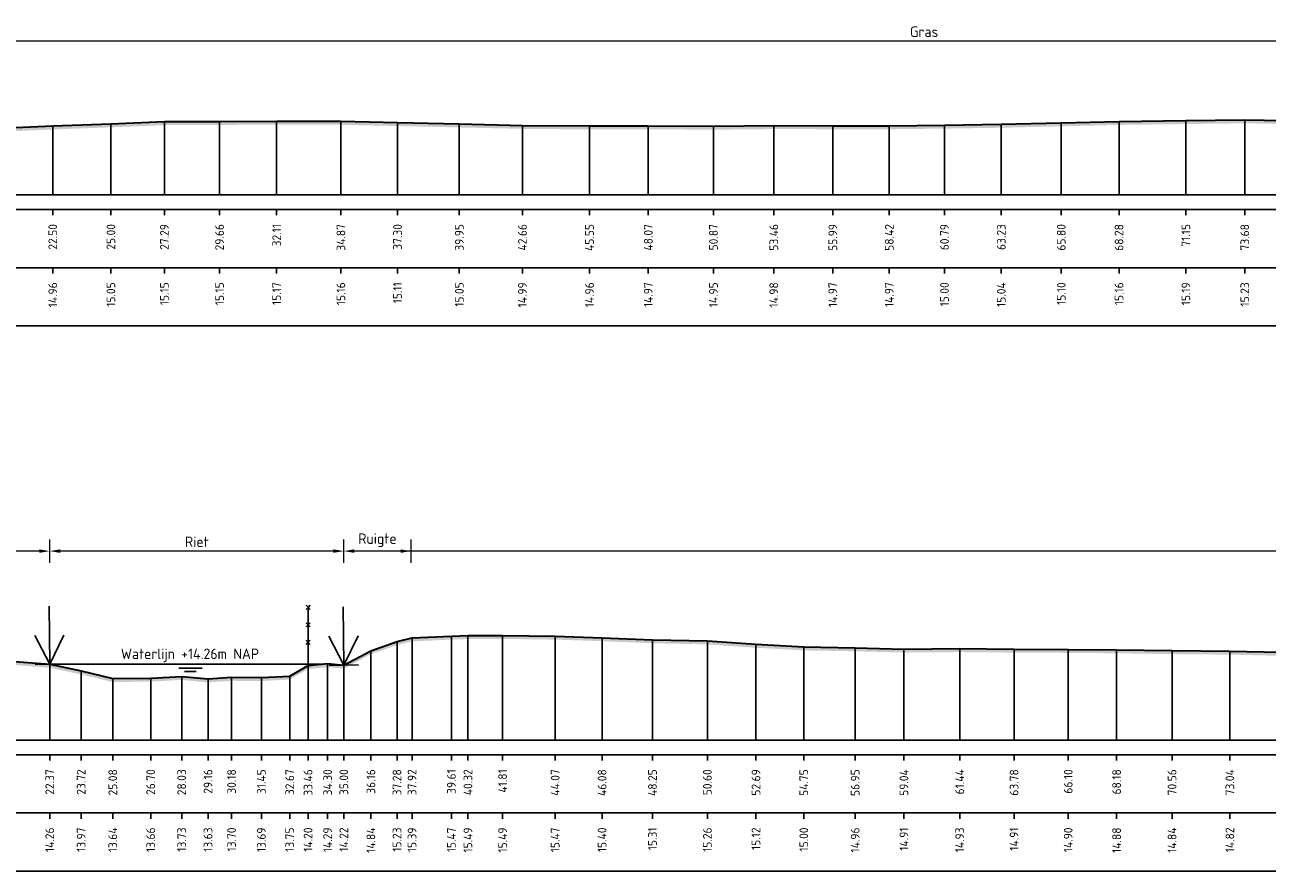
# Model space of a CAD drawing. Header units: metres. Extents: x 197882 to 206172, y 361908 to 364395.
# Tile 8 of 41: x 205805 to 205859, y 363847 to 363883. Entities that reach past the tile are written whole.
import ezdxf
from ezdxf.enums import TextEntityAlignment as Align

# ---------------------------------------------------------------- set-up
doc = ezdxf.new("R2010")
doc.units = ezdxf.units.M
doc.header["$PDMODE"] = 35
doc.header["$PDSIZE"] = 0.075
for name, color, linetype, lineweight in [('B-ME-GR-RIET-SD', 120, 'Continuous', 25), ('B-ME-IE-TERREINAFSCHEIDING_KUNSTMATIG_RASTERHEKWERK-SD', 20, 'Continuous', 25), ('X-ME-AL-PROFIEL_HUIDIG MAAIVELD-GD', 252, 'Continuous', 0), ('X-XX-AL-DETAIL1-M', 7, 'Continuous', 18), ('X-XX-AL-DWARSPROFIEL_PROFIELLIJN MAAIVELD-GD', 8, 'Continuous', 35), ('X-XX-AL-NAP-T18', 7, 'Continuous', 18)]:
    doc.layers.add(name, color=color, linetype=linetype, lineweight=lineweight)
doc.layers.add('X-ME-AL-PROFIEL_WATERLIJN-GD', color=150, linetype='Continuous')
doc.layers.add('X-ME-AL-PROFIELRASTER-S', color=7, linetype='Continuous')
doc.styles.add('NLCS-ISO', font='NLCS-ISO.ttf', dxfattribs={"height": 1.8})
doc.styles.add('NLCS-ISO-ANNOTATIEF-T18', font='NLCS-ISO.ttf', dxfattribs={"height": 1.8})
doc.styles.add('NLCS-ISO-ANNOTATIVE-T18', font='NLCS-ISO.ttf', dxfattribs={"height": 1.8})
doc.dimstyles.new('NLCS-ANNOTATIEF-T18-PIJL_L2_H0', dxfattribs={"dimtxt": 2.5, "dimasz": 1.8, "dimexe": 2, "dimexo": 2, "dimgap": 0.7, "dimtad": 1, "dimzin": 0, "dimdsep": 46, "dimtxsty": 'NLCS-ISO-ANNOTATIEF-T18', "dimcen": 0, "dimdle": 2, "dimclrd": 256, "dimclre": 256, "dimclrt": 10, "dimaunit": 2, "dimadec": 0, "dimazin": 0, "dimtfac": 1, "dimtdec": 3, "dimtofl": 0, "dimtmove": 0, "dimatfit": 3, "dimfxl": 2, "dimfxlon": 1, "dimtfillclr": 256, "dimtolj": 1, "dimtzin": 0, "dimlwd": -1, "dimlwe": -1, "dimarcsym": 0})

# ---------------------------------------------------------------- blocks, each defined once
blk = doc.blocks.new('SAL-PROFIELRASTER_BALK_EIND1-D')
at = {"color": 0, "linetype": 'ByBlock', "lineweight": -2, "flags": 128}
for points in [[(0, 0), (1, 0)], [(0, -2.5), (1, -2.5)], [(0, -12.5), (1, -12.5)]]:
    blk.add_lwpolyline(points, dxfattribs=at)
blk = doc.blocks.new('SAL-PROFIELRASTER_BALK_EIND2-D')
at = {"color": 0, "linetype": 'ByBlock', "lineweight": -2}
blk.add_line((1, -12.5), (0, -12.5), dxfattribs=at)
blk = doc.blocks.new('SAL-PROFIELRASTER_BALK_DATA-D')
at = {"color": 0, "linetype": 'ByBlock', "lineweight": -2}
blk.add_lwpolyline([(0, -3.5), (0, -2.5)], dxfattribs=at)
at = {"color": 0, "linetype": 'ByBlock', "lineweight": -2, "style": 'NLCS-ISO-ANNOTATIVE-T18'}
blk.add_attdef('GETAL', text='', height=1.5, rotation=90, dxfattribs=at).set_placement((0.75, -5), align=Align.RIGHT)
blk = doc.blocks.new('SAL-PROFIELRASTER_AANHAAL-D')
at = {"color": 9, "linetype": 'ByBlock', "lineweight": -2, "flags": 128}
blk.add_lwpolyline([(0, 1), (0, 0)], dxfattribs=at)
blk = doc.blocks.new('SGR-RIET DWP-SOD')
at = {"flags": 128}
for points in [[(0, 0), (-0.01, 1)], [(-0.255, 0.497), (0, 0), (0.245, 0.503)], [(-0.25, -0.003), (0.25, 0.003)]]:
    blk.add_lwpolyline(points, dxfattribs=at)
blk = doc.blocks.new('*D27')
at = {"layer": 'Defpoints', "color": 0, "transparency": 16777216}
for p in [(205783.859, 363882.64), (205783.859, 363876.034), (205903.687, 363876.034)]:
    blk.add_point(p, dxfattribs=at)
at = {"layer": 'X-XX-AL-DETAIL1-M', "transparency": 16777216}
for p, q in [((205783.859, 363882.14), (205783.859, 363883.14)), ((205903.237, 363882.64), (205784.309, 363882.64)), ((205903.687, 363882.14), (205903.687, 363883.14))]:
    blk.add_line(p, q, dxfattribs=at)
for points in [[(205784.309, 363882.715), (205784.309, 363882.565), (205783.859, 363882.64)], [(205903.237, 363882.715), (205903.237, 363882.565), (205903.687, 363882.64)]]:
    blk.add_solid(points, dxfattribs=at)
at = {"layer": 'X-XX-AL-DETAIL1-M', "color": 10, "transparency": 16777216, "insert": (205843.773, 363883.04), "char_height": 0.45, "attachment_point": 5, "style": 'NLCS-ISO-ANNOTATIEF-T18'}
blk.add_mtext('\\A1;Gras', dxfattribs=at)
blk = doc.blocks.new('SIE-RASTERHEKWERK-SOD')
at = {"flags": 128}
for points in [[(-0.035, 1.035), (0.035, 0.965)], [(-0.035, 0.965), (0, 1), (0.035, 1.035)], [(0, 0), (0, 1)], [(-0.035, 0.735), (0.035, 0.665)], [(-0.035, 0.665), (0, 0.7), (0.035, 0.735)], [(-0.035, 0.435), (0.035, 0.365)], [(-0.035, 0.365), (0, 0.4), (0.035, 0.435)]]:
    blk.add_lwpolyline(points, dxfattribs=at)
blk = doc.blocks.new('*D29')
at = {"layer": 'Defpoints', "color": 0, "transparency": 16777216}
for p in [(205806.226, 363860.744), (205806.226, 363852.629), (205818.855, 363852.629)]:
    blk.add_point(p, dxfattribs=at)
at = {"layer": 'X-XX-AL-DETAIL1-M', "transparency": 16777216}
for p, q in [((205806.226, 363860.244), (205806.226, 363861.244)), ((205818.855, 363860.244), (205818.855, 363861.244)), ((205818.405, 363860.744), (205806.676, 363860.744))]:
    blk.add_line(p, q, dxfattribs=at)
for points in [[(205806.676, 363860.819), (205806.676, 363860.669), (205806.226, 363860.744)], [(205818.405, 363860.819), (205818.405, 363860.669), (205818.855, 363860.744)]]:
    blk.add_solid(points, dxfattribs=at)
at = {"layer": 'X-XX-AL-DETAIL1-M', "color": 10, "transparency": 16777216, "insert": (205812.541, 363861.144), "char_height": 0.45, "attachment_point": 5, "style": 'NLCS-ISO-ANNOTATIEF-T18'}
blk.add_mtext('\\A1;Riet', dxfattribs=at)
blk = doc.blocks.new('*D30')
at = {"layer": 'Defpoints', "color": 0, "transparency": 16777216}
for p in [(205818.855, 363860.744), (205818.855, 363852.629), (205995.924, 363852.629)]:
    blk.add_point(p, dxfattribs=at)
at = {"layer": 'X-XX-AL-DETAIL1-M', "transparency": 16777216}
for p, q in [((205818.855, 363860.244), (205818.855, 363861.244)), ((205995.924, 363860.244), (205995.924, 363861.244)), ((205995.474, 363860.744), (205819.305, 363860.744))]:
    blk.add_line(p, q, dxfattribs=at)
for points in [[(205819.305, 363860.819), (205819.305, 363860.669), (205818.855, 363860.744)], [(205995.474, 363860.819), (205995.474, 363860.669), (205995.924, 363860.744)]]:
    blk.add_solid(points, dxfattribs=at)
at = {"layer": 'X-XX-AL-DETAIL1-M', "color": 10, "transparency": 16777216, "insert": (205907.39, 363861.144), "char_height": 0.45, "attachment_point": 5, "style": 'NLCS-ISO-ANNOTATIEF-T18'}
blk.add_mtext('\\A1;Riet', dxfattribs=at)
blk = doc.blocks.new('*D45')
at = {"layer": 'Defpoints', "color": 0, "transparency": 16777216}
for p in [(205796.989, 363860.744), (205796.989, 363857.84), (205806.226, 363852.629)]:
    blk.add_point(p, dxfattribs=at)
at = {"layer": 'X-XX-AL-DETAIL1-M', "transparency": 16777216}
for p, q in [((205796.989, 363860.244), (205796.989, 363861.244)), ((205806.226, 363860.244), (205806.226, 363861.244)), ((205805.776, 363860.744), (205797.439, 363860.744))]:
    blk.add_line(p, q, dxfattribs=at)
for points in [[(205797.439, 363860.819), (205797.439, 363860.669), (205796.989, 363860.744)], [(205805.776, 363860.819), (205805.776, 363860.669), (205806.226, 363860.744)]]:
    blk.add_solid(points, dxfattribs=at)
at = {"layer": 'X-XX-AL-DETAIL1-M', "color": 10, "transparency": 16777216, "insert": (205801.608, 363861.212), "char_height": 0.45, "attachment_point": 5, "style": 'NLCS-ISO-ANNOTATIEF-T18'}
blk.add_mtext('\\A1;Ruigte', dxfattribs=at)
blk = doc.blocks.new('*D46')
at = {"layer": 'Defpoints', "color": 0, "transparency": 16777216}
for p in [(205818.855, 363860.744), (205821.739, 363857.004), (205818.855, 363852.629)]:
    blk.add_point(p, dxfattribs=at)
at = {"layer": 'X-XX-AL-DETAIL1-M', "transparency": 16777216}
for p, q in [((205818.855, 363860.244), (205818.855, 363861.244)), ((205821.739, 363860.244), (205821.739, 363861.244)), ((205821.289, 363860.744), (205819.305, 363860.744))]:
    blk.add_line(p, q, dxfattribs=at)
for points in [[(205819.305, 363860.819), (205819.305, 363860.669), (205818.855, 363860.744)], [(205821.289, 363860.819), (205821.289, 363860.669), (205821.739, 363860.744)]]:
    blk.add_solid(points, dxfattribs=at)
at = {"layer": 'X-XX-AL-DETAIL1-M', "color": 10, "transparency": 16777216, "insert": (205820.297, 363861.212), "char_height": 0.45, "attachment_point": 5, "style": 'NLCS-ISO-ANNOTATIEF-T18'}
blk.add_mtext('\\A1;Ruigte', dxfattribs=at)

msp = doc.modelspace()

# ---------------------------------------------------------------- hatches: boundary and pattern name
at = {"layer": 'X-ME-AL-PROFIEL_HUIDIG MAAIVELD-GD'}
h = msp.add_hatch(dxfattribs=at)
h.set_pattern_fill('AGR-MAAIVELD', color=256, scale=0.05, pattern_type=2)
h.set_pattern_definition([(45, (-18.88385, 265.82674), (-0.25000007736, 0.25000007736), []), (45, (-18.91956, 265.86246), (0, 0.50000015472), [0.3535535, -0.3535535]), (45, (-18.95528, 265.89817), (0, 0.50000015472), [0.3535535, -0.3535535]), (45, (-18.9915, 265.9344), (0, 0.50000015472), [0.3535535, -0.3535535]), (45, (-19.0267, 265.9696), (0, 0.50000015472), [0.3535535, -0.3535535]), (45, (-19.06242, 266.0053), (0, 0.50000015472), [0.3535535, -0.3535535]), (45, (-19.09813, 266.04103), (0, 0.50000015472), [0.3535535, -0.3535535]), (315, (-18.88385, 265.82674), (0.25000007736, 0.25000007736), []), (315, (-18.84813, 265.86246), (0.50000015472, -1e-16), [0.3535535, -0.3535535]), (315, (-18.81242, 265.89817), (0.50000015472, -1e-16), [0.3535535, -0.3535535]), (315, (-18.7762, 265.9344), (0.50000015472, -1e-16), [0.3535535, -0.3535535]), (315, (-18.741, 265.9696), (0.50000015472, -1e-16), [0.3535535, -0.3535535]), (315, (-18.70528, 266.0053), (0.50000015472, -1e-16), [0.3535535, -0.3535535]), (315, (-18.66956, 266.04103), (0.50000015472, -1e-16), [0.3535535, -0.3535535])])
h.paths.add_polyline_path([(205903.687, 363879.573), (205901.187, 363879.491), (205898.907, 363879.418), (205896.597, 363879.355), (205894.291, 363879.305), (205892.127, 363879.187), (205890.065, 363879.151), (205888.026, 363879.091), (205885.573, 363878.992), (205883.475, 363878.96), (205880.539, 363878.986), (205879.449, 363878.956), (205877.463, 363878.978), (205875.002, 363878.971), (205872.541, 363879.01), (205870.202, 363879.004), (205867.741, 363879.049), (205865.383, 363879.096), (205862.715, 363879.168), (205860.017, 363879.212), (205857.541, 363879.259), (205855.011, 363879.226), (205852.14, 363879.191), (205849.66, 363879.13), (205847.085, 363879.069), (205844.646, 363879.031), (205842.276, 363879.004), (205839.852, 363879.006), (205837.317, 363879.011), (205834.727, 363878.986), (205831.927, 363879.003), (205829.404, 363878.996), (205826.523, 363879.022), (205823.814, 363879.081), (205821.16, 363879.142), (205818.729, 363879.195), (205815.97, 363879.207), (205813.518, 363879.188), (205811.151, 363879.18), (205808.854, 363879.086), (205806.357, 363878.994), (205804.115, 363878.896), (205801.515, 363878.891), (205798.988, 363878.939), (205796.748, 363878.992), (205794.686, 363879.042), (205792.511, 363879.069), (205790.427, 363879.133), (205788.187, 363879.166), (205785.926, 363879.219), (205783.859, 363879.222), (205783.859, 363879.072), (205785.926, 363879.069), (205788.187, 363879.016), (205790.427, 363878.983), (205792.511, 363878.919), (205794.686, 363878.892), (205796.748, 363878.842), (205798.988, 363878.789), (205801.515, 363878.741), (205804.115, 363878.746), (205806.357, 363878.844), (205808.854, 363878.936), (205811.151, 363879.03), (205813.518, 363879.038), (205815.97, 363879.057), (205818.729, 363879.045), (205821.16, 363878.992), (205823.814, 363878.931), (205826.523, 363878.872), (205829.404, 363878.846), (205831.927, 363878.853), (205834.727, 363878.836), (205837.317, 363878.861), (205839.852, 363878.856), (205842.276, 363878.854), (205844.646, 363878.881), (205847.085, 363878.919), (205849.66, 363878.98), (205852.14, 363879.041), (205855.011, 363879.076), (205857.541, 363879.109), (205860.017, 363879.062), (205862.715, 363879.018), (205865.383, 363878.946), (205867.741, 363878.899), (205870.202, 363878.854), (205872.541, 363878.86), (205875.002, 363878.821), (205877.463, 363878.828), (205879.449, 363878.806), (205880.539, 363878.836), (205883.475, 363878.81), (205885.573, 363878.842), (205888.026, 363878.941), (205890.065, 363879.001), (205892.127, 363879.037), (205894.291, 363879.155), (205896.597, 363879.205), (205898.907, 363879.268), (205901.187, 363879.341), (205903.687, 363879.423)])
h = msp.add_hatch(dxfattribs=at)
h.set_pattern_fill('AGR-MAAIVELD', color=256, scale=0.05, pattern_type=2)
h.set_pattern_definition([(45, (-15.32153, 274.2284), (-0.25000007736, 0.25000007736), []), (45, (-15.35724, 274.26413), (0, 0.50000015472), [0.3535535, -0.3535535]), (45, (-15.39296, 274.29984), (0, 0.50000015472), [0.3535535, -0.3535535]), (45, (-15.42917, 274.33606), (0, 0.50000015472), [0.3535535, -0.3535535]), (45, (-15.4644, 274.37127), (0, 0.50000015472), [0.3535535, -0.3535535]), (45, (-15.5001, 274.407), (0, 0.50000015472), [0.3535535, -0.3535535]), (45, (-15.5358, 274.4427), (0, 0.50000015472), [0.3535535, -0.3535535]), (315, (-15.32153, 274.2284), (0.25000007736, 0.25000007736), []), (315, (-15.2858, 274.26413), (0.50000015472, -1e-16), [0.3535535, -0.3535535]), (315, (-15.2501, 274.29984), (0.50000015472, -1e-16), [0.3535535, -0.3535535]), (315, (-15.2139, 274.33606), (0.50000015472, -1e-16), [0.3535535, -0.3535535]), (315, (-15.17867, 274.37127), (0.50000015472, -1e-16), [0.3535535, -0.3535535]), (315, (-15.14296, 274.407), (0.50000015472, -1e-16), [0.3535535, -0.3535535]), (315, (-15.10724, 274.4427), (0.50000015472, -1e-16), [0.3535535, -0.3535535])])
h.paths.add_polyline_path([(205995.924, 363856.982), (205995.924, 363856.832), (205992.971, 363856.789), (205989.945, 363856.753), (205987.223, 363856.701), (205984.465, 363856.624), (205981.515, 363856.504), (205978.273, 363856.325), (205976.217, 363856.191), (205975.621, 363856.133), (205974.004, 363856.109), (205972.25, 363856.049), (205969.939, 363856.018), (205968.077, 363856.036), (205965.901, 363856.069), (205963.677, 363856.02), (205961.514, 363856.092), (205959.654, 363856.191), (205957.99, 363856.213), (205956.042, 363856.241), (205954.22, 363856.314), (205952.144, 363856.358), (205949.867, 363856.419), (205947.637, 363856.572), (205945.279, 363856.643), (205942.844, 363856.66), (205940.621, 363856.627), (205938.126, 363856.605), (205935.748, 363856.605), (205933.204, 363856.544), (205930.621, 363856.5), (205928.248, 363856.482), (205925.893, 363856.439), (205923.38, 363856.422), (205921.167, 363856.383), (205918.63, 363856.359), (205916.418, 363856.316), (205914.219, 363856.286), (205911.604, 363856.247), (205909.396, 363856.259), (205907.176, 363856.246), (205904.883, 363856.217), (205902.424, 363856.189), (205899.574, 363856.212), (205897.358, 363856.201), (205895.039, 363856.253), (205892.834, 363856.259), (205890.543, 363856.309), (205888.33, 363856.38), (205885.936, 363856.399), (205883.638, 363856.437), (205881.331, 363856.517), (205879.37, 363856.508), (205877.09, 363856.391), (205873.745, 363856.169), (205871.724, 363856.074), (205869.918, 363856.211), (205868.063, 363856.205), (205865.599, 363856.28), (205863.422, 363856.297), (205861.295, 363856.307), (205859.103, 363856.248), (205856.9, 363856.299), (205854.418, 363856.321), (205852.037, 363856.357), (205849.958, 363856.375), (205847.634, 363856.386), (205845.298, 363856.407), (205842.904, 363856.389), (205840.811, 363856.442), (205838.605, 363856.481), (205836.552, 363856.594), (205834.464, 363856.74), (205832.108, 363856.788), (205829.943, 363856.876), (205827.929, 363856.945), (205825.673, 363856.973), (205824.184, 363856.967), (205823.473, 363856.947), (205821.783, 363856.865), (205821.138, 363856.711), (205820.017, 363856.316), (205818.855, 363855.697), (205818.159, 363855.765), (205817.319, 363855.678), (205816.53, 363855.229), (205815.313, 363855.166), (205814.035, 363855.176), (205813.023, 363855.105), (205811.893, 363855.213), (205810.562, 363855.142), (205808.935, 363855.121), (205807.576, 363855.45), (205806.226, 363855.734), (205804.533, 363855.871), (205802.096, 363856.211), (205800.841, 363856.719), (205799.567, 363857.308), (205797.97, 363857.689), (205795.609, 363857.692), (205793.104, 363857.708), (205790.518, 363857.672), (205786.722, 363857.677), (205783.859, 363857.652), (205783.859, 363857.802), (205786.722, 363857.827), (205790.518, 363857.822), (205793.104, 363857.858), (205795.609, 363857.842), (205797.97, 363857.839), (205799.567, 363857.458), (205800.841, 363856.869), (205802.096, 363856.361), (205804.533, 363856.021), (205806.226, 363855.884), (205807.576, 363855.6), (205808.935, 363855.271), (205810.562, 363855.292), (205811.893, 363855.363), (205813.023, 363855.255), (205814.035, 363855.326), (205815.313, 363855.316), (205816.53, 363855.379), (205817.319, 363855.828), (205818.159, 363855.915), (205818.855, 363855.847), (205820.017, 363856.466), (205821.138, 363856.861), (205821.783, 363857.015), (205823.473, 363857.097), (205824.184, 363857.117), (205825.673, 363857.123), (205827.929, 363857.095), (205829.943, 363857.026), (205832.108, 363856.938), (205834.464, 363856.89), (205836.552, 363856.744), (205838.605, 363856.631), (205840.811, 363856.592), (205842.904, 363856.539), (205845.298, 363856.557), (205847.634, 363856.536), (205849.958, 363856.525), (205852.037, 363856.507), (205854.418, 363856.471), (205856.9, 363856.449), (205859.103, 363856.398), (205861.295, 363856.457), (205863.422, 363856.447), (205865.599, 363856.43), (205868.063, 363856.355), (205869.918, 363856.361), (205871.724, 363856.224), (205873.745, 363856.319), (205877.09, 363856.541), (205879.37, 363856.658), (205881.331, 363856.667), (205883.638, 363856.587), (205885.936, 363856.549), (205888.33, 363856.53), (205890.543, 363856.459), (205892.834, 363856.409), (205895.039, 363856.403), (205897.358, 363856.351), (205899.574, 363856.362), (205902.424, 363856.339), (205904.883, 363856.367), (205907.176, 363856.396), (205909.396, 363856.409), (205911.604, 363856.397), (205914.219, 363856.436), (205916.418, 363856.466), (205918.63, 363856.509), (205921.167, 363856.533), (205923.38, 363856.572), (205925.893, 363856.589), (205928.248, 363856.632), (205930.621, 363856.65), (205933.204, 363856.694), (205935.748, 363856.755), (205938.126, 363856.755), (205940.621, 363856.777), (205942.844, 363856.81), (205945.279, 363856.793), (205947.637, 363856.722), (205949.867, 363856.569), (205952.144, 363856.508), (205954.22, 363856.464), (205956.042, 363856.391), (205957.99, 363856.363), (205959.654, 363856.341), (205961.514, 363856.242), (205963.677, 363856.17), (205965.901, 363856.219), (205968.077, 363856.186), (205969.939, 363856.168), (205972.25, 363856.199), (205974.004, 363856.259), (205975.621, 363856.283), (205976.217, 363856.341), (205978.273, 363856.475), (205981.515, 363856.654), (205984.465, 363856.774), (205987.223, 363856.851), (205989.945, 363856.903), (205992.971, 363856.939)])

# ---------------------------------------------------------------- linework, layer by layer
at = {"layer": 'X-ME-AL-PROFIEL_WATERLIJN-GD'}
for points in [[(205806.226, 363855.884), (205817.86, 363855.884)], [(205811.769, 363855.721), (205812.769, 363855.721)], [(205812.011, 363855.576), (205812.511, 363855.576)]]:
    msp.add_lwpolyline(points, dxfattribs=at)
at = {"layer": 'X-XX-AL-DWARSPROFIEL_PROFIELLIJN MAAIVELD-GD'}
for points in [[(205804.115, 363878.896), (205806.357, 363878.994), (205808.854, 363879.086), (205811.151, 363879.18), (205813.518, 363879.188), (205815.97, 363879.207), (205818.729, 363879.195), (205821.16, 363879.142), (205823.814, 363879.081), (205826.523, 363879.022), (205829.404, 363878.996), (205831.927, 363879.003), (205834.727, 363878.986), (205837.317, 363879.011), (205839.852, 363879.006), (205842.276, 363879.004), (205844.646, 363879.031), (205847.085, 363879.069), (205849.66, 363879.13), (205852.14, 363879.191), (205855.011, 363879.226), (205857.541, 363879.259), (205860.017, 363879.212)], [(205804.533, 363856.021), (205806.226, 363855.884), (205807.576, 363855.6), (205808.935, 363855.271), (205810.562, 363855.292), (205811.893, 363855.363), (205813.023, 363855.255), (205814.035, 363855.326), (205815.313, 363855.316), (205816.53, 363855.379), (205817.319, 363855.828), (205818.159, 363855.915), (205818.855, 363855.847), (205820.017, 363856.466), (205821.138, 363856.861), (205821.783, 363857.015), (205823.473, 363857.097), (205824.184, 363857.117), (205825.673, 363857.123), (205827.929, 363857.095), (205829.943, 363857.026), (205832.108, 363856.938), (205834.464, 363856.89), (205836.552, 363856.744), (205838.605, 363856.631), (205840.811, 363856.592), (205842.904, 363856.539), (205845.298, 363856.557), (205847.634, 363856.536), (205849.958, 363856.525), (205852.037, 363856.507), (205854.418, 363856.471), (205856.9, 363856.449), (205859.103, 363856.398)]]:
    msp.add_lwpolyline(points, dxfattribs=at)

# ---------------------------------------------------------------- block references
at = {"layer": 'B-ME-GR-RIET-SD', "xscale": 2.5, "yscale": 2.5, "zscale": 2.5}
for p in [(205806.226, 363855.884), (205818.855, 363855.847)]:
    msp.add_blockref('SGR-RIET DWP-SOD', p, dxfattribs=at)
at = {"layer": 'B-ME-IE-TERREINAFSCHEIDING_KUNSTMATIG_RASTERHEKWERK-SD', "xscale": 2.5, "yscale": 2.5, "zscale": 2.5}
msp.add_blockref('SIE-RASTERHEKWERK-SOD', (205817.319, 363855.828), dxfattribs=at)
at = {"layer": 'X-ME-AL-PROFIELRASTER-S'}
for p, yscale in [((205806.357, 363876.034), 2.960000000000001), ((205808.854, 363876.034), 3.052), ((205811.151, 363876.034), 3.146000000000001), ((205813.518, 363876.034), 3.154), ((205815.97, 363876.034), 3.173), ((205818.729, 363876.034), 3.161), ((205821.16, 363876.034), 3.108000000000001), ((205823.814, 363876.034), 3.047000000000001), ((205826.523, 363876.034), 2.988), ((205829.404, 363876.034), 2.962), ((205831.927, 363876.034), 2.968999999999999), ((205834.727, 363876.034), 2.952), ((205837.317, 363876.034), 2.977), ((205839.852, 363876.034), 2.972), ((205842.276, 363876.034), 2.970000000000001), ((205844.646, 363876.034), 2.997), ((205847.085, 363876.034), 3.035), ((205849.66, 363876.034), 3.096), ((205852.14, 363876.034), 3.157), ((205855.011, 363876.034), 3.192), ((205857.541, 363876.034), 3.225), ((205823.473, 363852.629), 4.468), ((205824.184, 363852.629), 4.488), ((205825.673, 363852.629), 4.494), ((205827.929, 363852.629), 4.465999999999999), ((205821.138, 363852.629), 4.231999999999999), ((205821.783, 363852.629), 4.385999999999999), ((205829.943, 363852.629), 4.397), ((205832.108, 363852.629), 4.308999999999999), ((205834.464, 363852.629), 4.260999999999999), ((205836.552, 363852.629), 4.115), ((205838.605, 363852.629), 4.002000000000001), ((205840.811, 363852.629), 3.962999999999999), ((205842.904, 363852.629), 3.91), ((205845.298, 363852.629), 3.928000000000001), ((205847.634, 363852.629), 3.907), ((205849.958, 363852.629), 3.896000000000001), ((205852.037, 363852.629), 3.878), ((205820.017, 363852.629), 3.837), ((205854.418, 363852.629), 3.842000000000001), ((205856.9, 363852.629), 3.82), ((205806.226, 363852.629), 3.255000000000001), ((205806.226, 363852.629), 3.255000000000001), ((205807.576, 363852.629), 2.971), ((205817.319, 363852.629), 3.199), ((205817.319, 363852.629), 3.199), ((205818.159, 363852.629), 3.286), ((205818.855, 363852.629), 3.218), ((205808.935, 363852.629), 2.641999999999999), ((205810.562, 363852.629), 2.663), ((205811.893, 363852.629), 2.734), ((205813.023, 363852.629), 2.625999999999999), ((205814.035, 363852.629), 2.696999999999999), ((205815.313, 363852.629), 2.686999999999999), ((205816.53, 363852.629), 2.75)]:
    msp.add_blockref('SAL-PROFIELRASTER_AANHAAL-D', p, dxfattribs=dict(at, yscale=yscale))
at = {"layer": 'X-ME-AL-PROFIELRASTER-S', "yscale": 0.25}
for name, p, xscale, zscale in [('SAL-PROFIELRASTER_BALK_EIND1-D', (205783.859, 363876.034), 120.4528131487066, 120.4528131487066), ('SAL-PROFIELRASTER_BALK_EIND2-D', (205783.859, 363873.534), 120.4528131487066, 120.4528131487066), ('SAL-PROFIELRASTER_BALK_EIND1-D', (205783.859, 363852.629), 212.690473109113, 212.690473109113), ('SAL-PROFIELRASTER_BALK_EIND2-D', (205783.859, 363850.129), 212.690473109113, 212.690473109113)]:
    msp.add_blockref(name, p, dxfattribs=dict(at, xscale=xscale, zscale=zscale))
at = {"layer": 'X-ME-AL-PROFIELRASTER-S', "xscale": 0.25, "yscale": 0.25, "zscale": 0.25}
for p, values in [((205806.357, 363876.034), {'GETAL': '22.50'}), ((205808.854, 363876.034), {'GETAL': '25.00'}), ((205811.151, 363876.034), {'GETAL': '27.29'}), ((205813.518, 363876.034), {'GETAL': '29.66'}), ((205815.97, 363876.034), {'GETAL': '32.11'}), ((205818.729, 363876.034), {'GETAL': '34.87'}), ((205821.16, 363876.034), {'GETAL': '37.30'}), ((205823.814, 363876.034), {'GETAL': '39.95'}), ((205826.523, 363876.034), {'GETAL': '42.66'}), ((205829.404, 363876.034), {'GETAL': '45.55'}), ((205831.927, 363876.034), {'GETAL': '48.07'}), ((205834.727, 363876.034), {'GETAL': '50.87'}), ((205837.317, 363876.034), {'GETAL': '53.46'}), ((205839.852, 363876.034), {'GETAL': '55.99'}), ((205842.276, 363876.034), {'GETAL': '58.42'}), ((205844.646, 363876.034), {'GETAL': '60.79'}), ((205847.085, 363876.034), {'GETAL': '63.23'}), ((205849.66, 363876.034), {'GETAL': '65.80'}), ((205852.14, 363876.034), {'GETAL': '68.28'}), ((205855.011, 363876.034), {'GETAL': '71.15'}), ((205857.541, 363876.034), {'GETAL': '73.68'}), ((205806.357, 363873.534), {'GETAL': '14.96'}), ((205808.854, 363873.534), {'GETAL': '15.05'}), ((205811.151, 363873.534), {'GETAL': '15.15'}), ((205813.518, 363873.534), {'GETAL': '15.15'}), ((205815.97, 363873.534), {'GETAL': '15.17'}), ((205818.729, 363873.534), {'GETAL': '15.16'}), ((205821.16, 363873.534), {'GETAL': '15.11'}), ((205823.814, 363873.534), {'GETAL': '15.05'}), ((205826.523, 363873.534), {'GETAL': '14.99'}), ((205829.404, 363873.534), {'GETAL': '14.96'}), ((205831.927, 363873.534), {'GETAL': '14.97'}), ((205834.727, 363873.534), {'GETAL': '14.95'}), ((205837.317, 363873.534), {'GETAL': '14.98'}), ((205839.852, 363873.534), {'GETAL': '14.97'}), ((205842.276, 363873.534), {'GETAL': '14.97'}), ((205844.646, 363873.534), {'GETAL': '15.00'}), ((205847.085, 363873.534), {'GETAL': '15.04'}), ((205849.66, 363873.534), {'GETAL': '15.10'}), ((205852.14, 363873.534), {'GETAL': '15.16'}), ((205855.011, 363873.534), {'GETAL': '15.19'}), ((205857.541, 363873.534), {'GETAL': '15.23'}), ((205806.226, 363852.629), {'GETAL': '22.37'}), ((205806.226, 363852.629), {'GETAL': '22.37'}), ((205807.576, 363852.629), {'GETAL': '23.72'}), ((205808.935, 363852.629), {'GETAL': '25.08'}), ((205810.562, 363852.629), {'GETAL': '26.70'}), ((205811.893, 363852.629), {'GETAL': '28.03'}), ((205813.023, 363852.629), {'GETAL': '29.16'}), ((205814.035, 363852.629), {'GETAL': '30.18'}), ((205815.313, 363852.629), {'GETAL': '31.45'}), ((205816.53, 363852.629), {'GETAL': '32.67'}), ((205817.319, 363852.629), {'GETAL': '33.46'}), ((205817.319, 363852.629), {'GETAL': '33.46'}), ((205818.159, 363852.629), {'GETAL': '34.30'}), ((205818.855, 363852.629), {'GETAL': '35.00'}), ((205820.017, 363852.629), {'GETAL': '36.16'}), ((205821.138, 363852.629), {'GETAL': '37.28'}), ((205821.783, 363852.629), {'GETAL': '37.92'}), ((205823.473, 363852.629), {'GETAL': '39.61'}), ((205824.184, 363852.629), {'GETAL': '40.32'}), ((205825.673, 363852.629), {'GETAL': '41.81'}), ((205827.929, 363852.629), {'GETAL': '44.07'}), ((205829.943, 363852.629), {'GETAL': '46.08'}), ((205832.108, 363852.629), {'GETAL': '48.25'}), ((205834.464, 363852.629), {'GETAL': '50.60'}), ((205836.552, 363852.629), {'GETAL': '52.69'}), ((205838.605, 363852.629), {'GETAL': '54.75'}), ((205840.811, 363852.629), {'GETAL': '56.95'}), ((205842.904, 363852.629), {'GETAL': '59.04'}), ((205845.298, 363852.629), {'GETAL': '61.44'}), ((205847.634, 363852.629), {'GETAL': '63.78'}), ((205849.958, 363852.629), {'GETAL': '66.10'}), ((205852.037, 363852.629), {'GETAL': '68.18'}), ((205854.418, 363852.629), {'GETAL': '70.56'}), ((205856.9, 363852.629), {'GETAL': '73.04'}), ((205806.226, 363850.129), {'GETAL': '14.26'}), ((205807.576, 363850.129), {'GETAL': '13.97'}), ((205808.935, 363850.129), {'GETAL': '13.64'}), ((205810.562, 363850.129), {'GETAL': '13.66'}), ((205811.893, 363850.129), {'GETAL': '13.73'}), ((205813.023, 363850.129), {'GETAL': '13.63'}), ((205814.035, 363850.129), {'GETAL': '13.70'}), ((205815.313, 363850.129), {'GETAL': '13.69'}), ((205816.53, 363850.129), {'GETAL': '13.75'}), ((205817.319, 363850.129), {'GETAL': '14.20'}), ((205818.159, 363850.129), {'GETAL': '14.29'}), ((205818.855, 363850.129), {'GETAL': '14.22'}), ((205820.017, 363850.129), {'GETAL': '14.84'}), ((205821.138, 363850.129), {'GETAL': '15.23'}), ((205821.783, 363850.129), {'GETAL': '15.39'}), ((205823.473, 363850.129), {'GETAL': '15.47'}), ((205824.184, 363850.129), {'GETAL': '15.49'}), ((205825.673, 363850.129), {'GETAL': '15.49'}), ((205827.929, 363850.129), {'GETAL': '15.47'}), ((205829.943, 363850.129), {'GETAL': '15.40'}), ((205832.108, 363850.129), {'GETAL': '15.31'}), ((205834.464, 363850.129), {'GETAL': '15.26'}), ((205836.552, 363850.129), {'GETAL': '15.12'}), ((205838.605, 363850.129), {'GETAL': '15.00'}), ((205840.811, 363850.129), {'GETAL': '14.96'}), ((205842.904, 363850.129), {'GETAL': '14.91'}), ((205845.298, 363850.129), {'GETAL': '14.93'}), ((205847.634, 363850.129), {'GETAL': '14.91'}), ((205849.958, 363850.129), {'GETAL': '14.90'}), ((205852.037, 363850.129), {'GETAL': '14.88'}), ((205854.418, 363850.129), {'GETAL': '14.84'}), ((205856.9, 363850.129), {'GETAL': '14.82'})]:
    msp.add_blockref('SAL-PROFIELRASTER_BALK_DATA-D', p, dxfattribs=at).add_auto_attribs(values)

# ---------------------------------------------------------------- texts
at = {"layer": 'X-XX-AL-NAP-T18', "color": 10, "insert": (205809.28, 363855.973), "char_height": 0.45, "width": 15.43377, "attachment_point": 7, "style": 'NLCS-ISO'}
msp.add_mtext('Waterlijn +14.26m NAP', dxfattribs=at)

# ---------------------------------------------------------------- dimensions: what is measured, and where the dimension line sits
at = {"layer": 'X-XX-AL-DETAIL1-M'}
for base, p1, p2, text, picture, middle in [((205783.859, 363882.64), (205903.687, 363876.034), (205783.859, 363876.034), 'Gras', '*D27', (205843.773, 363882.64)), ((205796.989, 363860.744), (205806.226, 363852.629), (205796.989, 363857.84), 'Ruigte', '*D45', (205801.608, 363860.744)), ((205806.226, 363860.744), (205818.855, 363852.629), (205806.226, 363852.629), 'Riet', '*D29', (205812.541, 363860.744)), ((205818.855, 363860.744), (205821.739, 363857.004), (205818.855, 363852.629), 'Ruigte', '*D46', (205820.297, 363860.744)), ((205818.855, 363860.744), (205995.924, 363852.629), (205818.855, 363852.629), 'Riet', '*D30', (205907.39, 363860.744))]:
    dim = msp.add_linear_dim(base=base, p1=p1, p2=p2, text=text, dimstyle='NLCS-ANNOTATIEF-T18-PIJL_L2_H0', dxfattribs=at)
    dim.commit()
    dim.dimension.update_dxf_attribs({"geometry": picture, "text_midpoint": middle, "dimtype": 160})

doc.saveas('drawing.dxf')
